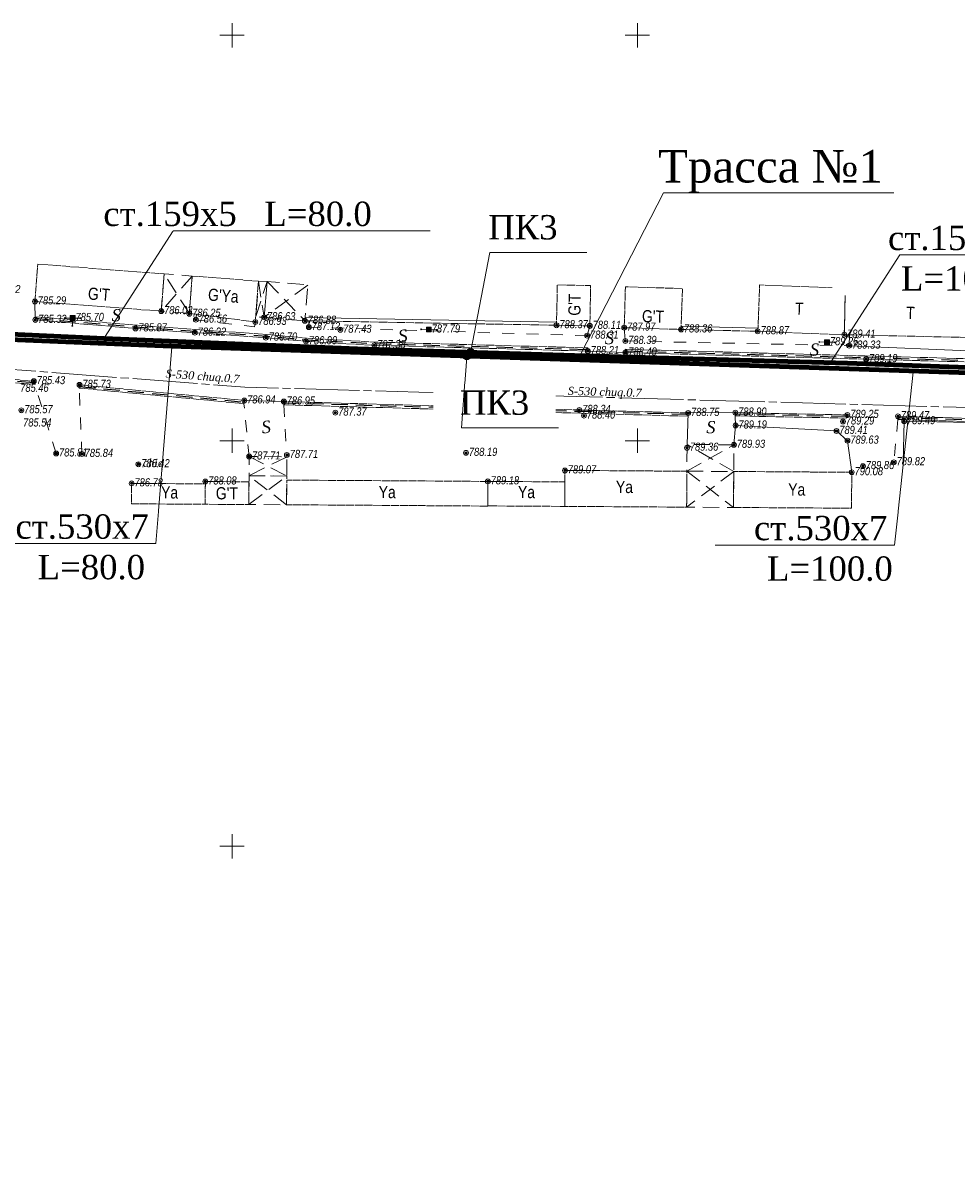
# Model space of a CAD drawing. Header units: millimetres. Extents: x 366033 to 446362, y 4247208 to 4265071.
# Tile 154 of 159: x 436012 to 436127, y 4258135 to 4258278. Entities that reach past the tile are written whole.
import ezdxf
from ezdxf import colors
from ezdxf.entities.mleader import LeaderData, LeaderLine
from ezdxf.enums import TextEntityAlignment as Align
from ezdxf.math import Vec2, Vec3

# ---------------------------------------------------------------- set-up
doc = ezdxf.new("R2010")
doc.units = ezdxf.units.MM
doc.header["$PDMODE"] = 32
doc.header["$PDSIZE"] = 0.6
for name, pattern in [('Build_Contour_Canopy_m1', [3, 2, -1]), ('Build_Contour_Notresid_m1', [1, 1, 0]), ('Build_Contour_Resid_m1', [1, 1, 0]), ('Commnctn_Waterpipes_Line_Unground_m1', [10, 8, -0.5, 1, -0.5]), ('Fence_Stone_Contour_Mr1m_m1', [1, 1, 0]), ('Footway_NotBorder_Line_m1', [3, 1.5, -1.5]), ('Hydrotech_Tray_Gutter_m1', [1, 1, 0]), ('Hydrotech_Tray_Water_m1', [3, 2, -1])]:
    doc.linetypes.add(name, pattern=pattern)
for name, color, linetype, lineweight, true_color in [('AUTO#_ROADS_EXIST_L', 7, 'Continuous', 15, 0x000000), ('AUTO#_ROADS_MTRAL_T', 7, 'Continuous', 15, 0x000000), ('COMMN_OBJCT_#####_B', 7, 'Continuous', 15, 0x000000), ('COMMN_OBJCT_CONCT_B', 7, 'Continuous', 15, 0x000000), ('COMMN_OBJCT_WATER_L', 7, 'Continuous', 15, 0x000000), ('COMMN_OBJCT_WATER_T', 7, 'Continuous', 15, 0x000000)]:
    doc.layers.add(name, color=color, linetype=linetype, lineweight=lineweight, true_color=true_color)
for name, color, linetype, true_color in [('BUILD_CANOP_CNTUR_P', 7, 'Continuous', 0x000000), ('BUILD_NORES_CNTUR_P', 7, 'Continuous', 0x000000), ('BUILD_NORES_TITLE_T', 7, 'Continuous', 0x000000), ('BUILD_RESID_CNTUR_P', 7, 'Continuous', 0x000000), ('BUILD_RESID_TITLE_T', 7, 'Continuous', 0x000000), ('FENCE_GRDRL_#####_L', 7, 'Continuous', 0x000000), ('GEODS_POINT_GRID#_B', 7, 'Continuous', 0x000000), ('HYDRO_TECHN_CNSTR_L', 7, 'Continuous', 0x000000), ('RELEF_POINT_PICKT_B', 7, 'Continuous', 0x000000), ('RELEF_POINT_PICKT_T', 7, 'Continuous', 0x000000), ('RELEF_SLOPE_#####_L', 7, 'Continuous', 0x000000)]:
    doc.layers.add(name, color=color, linetype=linetype, true_color=true_color)
doc.layers.add('КАБЕЛ', color=20, linetype='Continuous', lineweight=50)
doc.layers.add('стен', color=7, linetype='Continuous')
doc.styles.add('ISOPEUR', font='isocpeui.ttf')
doc.styles.get("Standard").update_dxf_attribs({"font": 'times.ttf'})
doc.styles.add('БМ-431 (Times New Roman К)', font='timesi.ttf', dxfattribs={"height": 1})
doc.styles.add('Д-431 (Arial Narrow К)', font='ARIALNI.TTF', dxfattribs={"height": 1})
doc.styles.add('Р-131 (Arial Narrow)', font='ARIALN.TTF', dxfattribs={"height": 1})
doc.linetypes.add('Auto_Material_Border_Line_m1', pattern='A,0,[3,Topography.shx,S=0.5,R=0,X=0,Y=0],-0.5', length=0.5)
doc.linetypes.add('Fence_Hedge_m1', pattern='A,2.5,[1,Topography.shx,S=0.85,R=45,X=0,Y=0],2.5', length=5)
doc.linetypes.add('Fence_Metal_WC_Mr1m_m1', pattern='A,4,-0.5,[33,Topography.shx,S=1,R=0,X=0,Y=0],-0.5', length=5)
doc.linetypes.add('Fence_Stone_Mr1m_08_m1', pattern='A,8,[1,Topography.shx,S=0.8,R=90,X=0,Y=0],0', length=8)
doc.linetypes.add('ПОДПОРНАЯ СТЕНКА', pattern='A,2,["V",Standard,S=1.2,R=0,X=0,Y=-1.2],0.2,["V",Standard,S=0.8,R=0,X=0,Y=-0.8],0.25,["V",Standard,S=0.3,R=0,X=0,Y=-0.3],0.25', length=2.7)

# ---------------------------------------------------------------- blocks, each defined once
blk = doc.blocks.new('CommnctnPoleRCsquare_m1')
at = {"layer": 'COMMN_OBJCT_#####_B', "lineweight": 13, "true_color": 0xfffffe}
blk.add_hatch(color=7, dxfattribs=at).paths.add_polyline_path([(-0.6, 0.6), (-0.6, -0.6), (0.6, -0.6), (0.6, 0.6)])
at = {"layer": 'COMMN_OBJCT_#####_B', "lineweight": 13, "true_color": 0x000000}
blk.add_hatch(color=18, dxfattribs=at).paths.add_polyline_path([(-0.1, 0, 1), (0.1, 0, 1)])
at = {"layer": 'COMMN_OBJCT_#####_B', "color": 18, "lineweight": 9, "true_color": 0x000000}
blk.add_lwpolyline([(0.6, 0.6), (-0.6, 0.6), (-0.6, -0.6), (0.6, -0.6)], close=True, dxfattribs=at)
blk.add_circle((0, 0), 0.1, dxfattribs=at)
blk = doc.blocks.new('ConnectLine_m1')
at = {"layer": 'COMMN_OBJCT_CONCT_B', "linetype": 'Continuous', "lineweight": 20, "true_color": 0x000000}
h = blk.add_hatch(color=18, dxfattribs=at)
edge = h.paths.add_edge_path()
edge.add_arc((1.9, 0), 0.1, 0, 360)
at = {"layer": 'COMMN_OBJCT_CONCT_B', "color": 18, "linetype": 'Continuous', "lineweight": 20, "true_color": 0x000000}
blk.add_lwpolyline([(0, 0), (2, 0)], dxfattribs=at)
blk.add_circle((1.9, 0), 0.1, dxfattribs=at)
blk = doc.blocks.new('CommnctnExit_m1')
at = {"layer": 'COMMN_OBJCT_#####_B', "linetype": 'Continuous', "lineweight": 13, "true_color": 0x000000}
h = blk.add_hatch(color=18, dxfattribs=at)
edge = h.paths.add_edge_path()
edge.add_arc((0, 0), 0.32, 0, 360)
at = {"layer": 'COMMN_OBJCT_#####_B', "color": 18, "linetype": 'Continuous', "lineweight": 13, "true_color": 0x000000}
blk.add_circle((0, 0), 0.32, dxfattribs=at)
at = {"layer": 'COMMN_OBJCT_#####_B', "color": 18, "linetype": 'Continuous', "lineweight": 13, "true_color": 0x000000, "style": 'БМ-431 (Times New Roman К)'}
blk.add_attdef('Nadpis', (1.11, -0.66), '', height=2, dxfattribs=at)
blk = doc.blocks.new('PointHight_m1')
at = {"layer": 'RELEF_POINT_PICKT_B', "linetype": 'Continuous', "lineweight": 15, "true_color": 0x000000}
h = blk.add_hatch(color=18, dxfattribs=at)
edge = h.paths.add_edge_path()
edge.add_arc((0, 0), 0.3, 0, 360)
at = {"layer": 'RELEF_POINT_PICKT_B', "color": 18, "linetype": 'Continuous', "lineweight": 15, "true_color": 0x000000}
blk.add_circle((0, 0), 0.3, dxfattribs=at)
blk.add_point((0, 0), dxfattribs=at)
blk = doc.blocks.new('CrossCoord_m1')
at = {"layer": 'GEODS_POINT_GRID#_B', "color": 3, "lineweight": 20, "true_color": 0x00ff00, "flags": 128}
for points in [[(0, 3), (0, -3)], [(-3, 0), (3, 0)]]:
    blk.add_lwpolyline(points, dxfattribs=at)

msp = doc.modelspace()

# ---------------------------------------------------------------- hatches: boundary and pattern name
at = {"layer": 'стен'}
h = msp.add_hatch(color=256, dxfattribs=at)
h.dxf.hatch_style = 1
edge = h.paths.add_edge_path()
edge.add_arc((436067.11, 4258237.38), 0.45, 0, 360)

# ---------------------------------------------------------------- linework, layer by layer
at = {"color": 6, "lineweight": 100, "flags": 128}
msp.add_lwpolyline([(436365.832, 4258216.677), (436330.709, 4258224.567), (436301.959, 4258228.956), (436229.689, 4258231.81), (436148.819, 4258234.752), (436113.584, 4258236.047), (436081.285, 4258236.954), (436053.164, 4258237.799), (436021.916, 4258239.069), (435987.253, 4258240.656)], dxfattribs=at)
at = {"color": 5, "lineweight": 100, "flags": 128}
msp.add_lwpolyline([(436365.732, 4258215.637), (436331.92, 4258223.038), (436301.453, 4258227.924), (436253.331, 4258230.113), (436199.635, 4258232.22), (436127.335, 4258234.876), (436030.203, 4258238.138), (435987.244, 4258239.876)], dxfattribs=at)
msp.add_circle((436067.11, 4258237.38, -350.602), 0.45)
at = {"layer": 'AUTO#_ROADS_EXIST_L', "color": 18, "linetype": 'Auto_Material_Border_Line_m1', "lineweight": 15, "true_color": 0x000000}
for points, elevation in [([(436013.393, 4258243.643), (436013.439, 4258241.366)], 785.288), ([(436081.584, 4258237.518), (436086.224, 4258237.343)], 788.213), ([(436039.215, 4258231.434), (436044.085, 4258231.301)], 786.937), ([(436099.769, 4258229.931), (436093.956, 4258229.891)], 789.251)]:
    msp.add_lwpolyline(points, dxfattribs=dict(at, elevation=elevation))
at = {"layer": 'AUTO#_ROADS_EXIST_L', "color": 18, "linetype": 'Footway_NotBorder_Line_m1', "lineweight": 15, "true_color": 0x000000}
msp.add_lwpolyline([(436033.319, 4258242.059), (436033.231, 4258241.388), (436040.489, 4258240.497), (436040.579, 4258241.114)], dxfattribs=at)
for points, elevation in [([(436081.824, 4258240.627), (436081.503, 4258239.417), (436047.176, 4258240.47), (436047.19, 4258241.248)], 788.114), ([(436086.06, 4258240.409), (436086.205, 4258238.768), (436113.814, 4258238.186)], 787.967), ([(436016.014, 4258224.896), (436013.262, 4258233.81)], 785.807), ([(436019.179, 4258224.836), (436018.861, 4258232.959)], 785.838), ([(436039.816, 4258224.521), (436039.178, 4258231.036)], 787.708), ([(436044.074, 4258230.899), (436044.467, 4258224.491)], 788.753), ([(436099.761, 4258229.531), (436099.803, 4258228.341)], 789.251), ([(436119.811, 4258229.085), (436119.312, 4258223.812)], 791.347)]:
    msp.add_lwpolyline(points, dxfattribs=dict(at, elevation=elevation))
at = {"layer": 'BUILD_CANOP_CNTUR_P', "color": 18, "linetype": 'Build_Contour_Canopy_m1', "lineweight": 13, "true_color": 0x000000, "flags": 128}
for points in [[(436029.328, 4258247.04), (436028.973, 4258242.441), (436032.44, 4258242.173), (436032.795, 4258246.772)], [(436042.036, 4258246.1), (436041.657, 4258241.689), (436040.63, 4258241.777), (436040.967, 4258246.141)], [(436046.688, 4258241.257), (436041.657, 4258241.689), (436042.036, 4258246.1), (436047.067, 4258245.667)]]:
    msp.add_lwpolyline(points, close=True, dxfattribs=at)
for points in [[(436032.795, 4258246.772), (436028.973, 4258242.441)], [(436032.44, 4258242.173), (436029.328, 4258247.04)], [(436040.63, 4258241.777), (436042.036, 4258246.1)], [(436040.967, 4258246.141), (436041.657, 4258241.689)], [(436047.067, 4258245.667), (436041.657, 4258241.689)], [(436042.036, 4258246.1), (436046.688, 4258241.257)]]:
    msp.add_lwpolyline(points, dxfattribs=at)
for points, elevation in [([(436093.794, 4258222.709), (436099.577, 4258222.672), (436099.598, 4258225.964), (436093.815, 4258226.001)], 789.364), ([(436044.452, 4258222.113), (436039.801, 4258222.142), (436039.816, 4258224.521), (436044.467, 4258224.491)], 789.18), ([(436039.801, 4258222.142), (436044.452, 4258222.113), (436044.429, 4258218.57), (436039.779, 4258218.6)], 789.18), ([(436093.794, 4258222.709), (436099.577, 4258222.672), (436099.549, 4258218.237), (436093.766, 4258218.274)], 789.364)]:
    msp.add_lwpolyline(points, close=True, dxfattribs=dict(at, elevation=elevation))
for points, elevation in [([(436093.794, 4258222.709), (436099.598, 4258225.964)], 789.364), ([(436099.577, 4258222.672), (436093.815, 4258226.001)], 789.364), ([(436039.816, 4258224.521), (436044.452, 4258222.113), (436039.779, 4258218.6)], 787.708), ([(436044.429, 4258218.57), (436039.801, 4258222.142), (436044.467, 4258224.491)], 789.18), ([(436099.577, 4258222.672), (436093.766, 4258218.274)], 789.364), ([(436093.794, 4258222.709), (436099.549, 4258218.237)], 789.364)]:
    msp.add_lwpolyline(points, dxfattribs=dict(at, elevation=elevation))
at = {"layer": 'BUILD_NORES_CNTUR_P', "color": 18, "linetype": 'Build_Contour_Notresid_m1', "lineweight": 13, "true_color": 0x000000, "flags": 128}
msp.add_lwpolyline([(436032.795, 4258246.772), (436032.44, 4258242.173), (436040.579, 4258241.114), (436040.967, 4258246.141)], close=True, dxfattribs=at)
for points, elevation in [([(436078.755, 4258222.805), (436093.794, 4258222.709), (436093.766, 4258218.274), (436078.727, 4258218.37)], 789.07), ([(436099.549, 4258218.237), (436114.099, 4258218.144), (436114.127, 4258222.579), (436099.577, 4258222.672)], 789.364), ([(436025.32, 4258221.205), (436034.412, 4258221.147), (436034.396, 4258218.634), (436025.304, 4258218.692)], 786.783), ([(436034.414, 4258221.44), (436039.797, 4258221.405), (436039.779, 4258218.6), (436034.396, 4258218.634)], 788.079), ([(436069.257, 4258221.454), (436044.448, 4258221.613), (436044.429, 4258218.57), (436069.238, 4258218.412)], 789.18), ([(436069.257, 4258221.454), (436078.746, 4258221.394), (436078.727, 4258218.37), (436069.238, 4258218.43)], 789.18)]:
    msp.add_lwpolyline(points, close=True, dxfattribs=dict(at, elevation=elevation))
at = {"layer": 'BUILD_RESID_CNTUR_P', "color": 18, "linetype": 'Build_Contour_Resid_m1', "lineweight": 13, "true_color": 0x000000, "flags": 128}
for points in [[(436013.393, 4258243.643), (436028.973, 4258242.441), (436029.328, 4258247.04), (436013.748, 4258248.242)], [(436077.723, 4258240.706), (436081.824, 4258240.627), (436081.92, 4258245.601), (436077.819, 4258245.68)], [(436086.06, 4258240.409), (436093.077, 4258240.188), (436093.237, 4258245.232), (436086.219, 4258245.453)], [(436102.535, 4258239.96), (436113.207, 4258239.542), (436113.335, 4258245.257), (436102.758, 4258245.671)], [(436113.207, 4258239.542), (436129.487, 4258239.178), (436129.614, 4258244.893), (436113.335, 4258245.257)]]:
    msp.add_lwpolyline(points, close=True, dxfattribs=at)
at = {"layer": 'COMMN_OBJCT_WATER_L', "color": 5, "linetype": 'Commnctn_Waterpipes_Line_Unground_m1', "lineweight": 15, "true_color": 0x0000ff, "flags": 128}
msp.add_lwpolyline([(436382.066, 4258217.847), (436356.478, 4258214.385), (436342.473, 4258218.147), (436307.791, 4258223.641), (436250.027, 4258227.115), (436039.291, 4258233.075), (435990.374, 4258236.798), (435890.843, 4258218.833), (435835.68, 4258208.463), (435814.252, 4258200.145), (435781.631, 4258183.126), (435729.483, 4258154.62), (435697.673, 4258136.853), (435637.837, 4258106.335), (435598.349, 4258084.543), (435569.818, 4258070.602), (435538.434, 4258064.088), (435403.028, 4258032.657), (435367.36, 4258034.557), (435301.098, 4258045.093)], dxfattribs=at)
at = {"layer": 'FENCE_GRDRL_#####_L', "color": 18, "linetype": 'Fence_Stone_Contour_Mr1m_m1', "lineweight": 13, "true_color": 0x000000, "flags": 128}
for points in [[(436077.723, 4258240.706), (436046.688, 4258241.257)], [(436102.535, 4258239.96), (436093.077, 4258240.188)]]:
    msp.add_lwpolyline(points, dxfattribs=at)
at = {"layer": 'FENCE_GRDRL_#####_L', "color": 18, "linetype": 'Fence_Stone_Mr1m_08_m1', "lineweight": 13, "true_color": 0x000000, "flags": 128}
for points in [[(436077.727, 4258241.106), (436046.722, 4258241.656)], [(436102.55, 4258240.36), (436093.09, 4258240.587)]]:
    msp.add_lwpolyline(points, dxfattribs=at)
at = {"layer": 'FENCE_GRDRL_#####_L', "color": 18, "linetype": 'Fence_Metal_WC_Mr1m_m1', "lineweight": 13, "true_color": 0x000000, "flags": 128}
msp.add_lwpolyline([(436113.844, 4258239.528), (436113.814, 4258238.186), (436129.45, 4258237.531), (436129.487, 4258239.178)], dxfattribs=at)
at = {"layer": 'FENCE_GRDRL_#####_L', "color": 18, "linetype": 'Fence_Hedge_m1', "lineweight": 13, "true_color": 0x000000, "elevation": 789.364, "flags": 128}
msp.add_lwpolyline([(436114.127, 4258222.579), (436113.599, 4258226.47), (436112.243, 4258227.67), (436099.803, 4258228.341), (436099.598, 4258225.964)], dxfattribs=at)
at = {"layer": 'FENCE_GRDRL_#####_L', "color": 18, "linetype": 'Fence_Metal_WC_Mr1m_m1', "lineweight": 13, "true_color": 0x000000, "elevation": 789.789, "flags": 128}
msp.add_lwpolyline([(436132.729, 4258228.643), (436120.585, 4258228.874), (436120.488, 4258223.765)], dxfattribs=at)
at = {"layer": 'HYDRO_TECHN_CNSTR_L', "color": 18, "linetype": 'Hydrotech_Tray_Gutter_m1', "lineweight": 15, "true_color": 0x000000, "flags": 128}
for points, elevation in [([(436013.439, 4258241.366), (436025.801, 4258240.315), (436033.113, 4258239.785), (436041.879, 4258239.179), (436046.815, 4258238.724), (436055.251, 4258238.239), (436081.584, 4258237.518), (436081.595, 4258237.918), (436055.268, 4258238.639), (436046.844, 4258239.123), (436041.911, 4258239.578), (436033.141, 4258240.184), (436025.833, 4258240.714), (436013.473, 4258241.765)], 788.213), ([(436086.235, 4258237.743), (436115.922, 4258236.919), (436135.084, 4258236.401), (436149.921, 4258235.924), (436154.546, 4258235.837), (436173.336, 4258235.33), (436178.111, 4258235.141), (436200.552, 4258234.335), (436231.709, 4258233.091), (436231.693, 4258232.691), (436200.537, 4258233.935), (436178.096, 4258234.741), (436173.323, 4258234.93), (436154.537, 4258235.438), (436149.911, 4258235.524), (436135.072, 4258236.002), (436115.911, 4258236.519), (436086.224, 4258237.343)], 788.399), ([(436018.898, 4258233.357), (436039.215, 4258231.434), (436039.178, 4258231.036), (436018.861, 4258232.959)], 786.937), ([(436099.769, 4258229.931), (436113.591, 4258229.65), (436113.583, 4258229.25), (436099.761, 4258229.531)], 789.251)]:
    msp.add_lwpolyline(points, close=True, dxfattribs=dict(at, elevation=elevation))
at = {"layer": 'HYDRO_TECHN_CNSTR_L', "color": 3, "linetype": 'Hydrotech_Tray_Water_m1', "lineweight": 25, "true_color": 0x00ff00, "flags": 128}
for points, elevation in [([(436013.456, 4258241.565), (436025.817, 4258240.514), (436033.127, 4258239.984), (436041.895, 4258239.378), (436046.83, 4258238.923), (436055.26, 4258238.439), (436081.589, 4258237.718)], 785.319), ([(436086.23, 4258237.543), (436115.916, 4258236.719), (436135.078, 4258236.202), (436149.916, 4258235.724), (436154.542, 4258235.637), (436173.329, 4258235.13), (436178.104, 4258234.941), (436200.545, 4258234.135), (436231.701, 4258232.891)], 788.399), ([(436013.245, 4258233.611), (435997.15, 4258234.956), (435990.924, 4258234.953), (435980.928, 4258233.66), (435961.909, 4258230.259)], 785.431), ([(436018.88, 4258233.158), (436039.196, 4258231.235)], 785.838), ([(436093.949, 4258229.691), (436080.527, 4258230.059), (436044.08, 4258231.101)], 788.753), ([(436113.587, 4258229.45), (436099.765, 4258229.731)], 789.251), ([(436172.679, 4258227.695), (436154.353, 4258228.312), (436131.352, 4258228.937), (436119.817, 4258229.287)], 791.347)]:
    msp.add_lwpolyline(points, dxfattribs=dict(at, elevation=elevation))
at = {"layer": 'HYDRO_TECHN_CNSTR_L', "color": 18, "linetype": 'Hydrotech_Tray_Gutter_m1', "lineweight": 15, "true_color": 0x000000, "flags": 128}
for points, elevation in [([(435961.946, 4258230.062), (435980.959, 4258233.462), (435990.937, 4258234.753), (435997.142, 4258234.756), (436013.228, 4258233.412), (436013.262, 4258233.81), (435997.158, 4258235.156), (435990.911, 4258235.153), (435980.898, 4258233.858), (435961.873, 4258230.455)], 785.431), ([(436093.956, 4258229.891), (436080.533, 4258230.259), (436044.085, 4258231.301), (436044.074, 4258230.901), (436080.522, 4258229.86), (436093.942, 4258229.491)], 788.753), ([(436172.68, 4258227.895), (436154.36, 4258228.512), (436131.358, 4258229.136), (436119.824, 4258229.487), (436119.811, 4258229.087), (436131.347, 4258228.737), (436154.347, 4258228.112), (436172.678, 4258227.495)], 791.347)]:
    msp.add_lwpolyline(points, dxfattribs=dict(at, elevation=elevation))
at = {"layer": 'RELEF_SLOPE_#####_L', "color": 18, "linetype": 'ПОДПОРНАЯ СТЕНКА', "lineweight": 15, "true_color": 0x000000, "elevation": 788.753, "flags": 128}
msp.add_lwpolyline([(436093.815, 4258226.001), (436093.956, 4258229.891)], dxfattribs=at)

# ---------------------------------------------------------------- block references
at = {"layer": 'COMMN_OBJCT_#####_B', "color": 18, "true_color": 0x000000, "xscale": 0.5, "yscale": 0.5, "zscale": 0.5}
for p in [(436018.048, 4258241.597), (436061.972, 4258240.175), (436111.084, 4258238.61)]:
    msp.add_blockref('CommnctnPoleRCsquare_m1', p, dxfattribs=at)
msp.add_blockref('CommnctnExit_m1', (436026.158, 4258223.567), dxfattribs=at).add_auto_attribs({'Nadpis': 'chiq.'})
at = {"layer": 'COMMN_OBJCT_CONCT_B', "color": 18, "linetype": 'Continuous', "true_color": 0x000000, "xscale": 0.5, "yscale": 0.5, "zscale": 0.5}
for p, rotation in [((436018.048, 4258241.597), 180.2711701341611), ((436018.048, 4258241.597), 267.8533231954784), ((436018.048, 4258241.597), 358.1451361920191), ((436061.972, 4258240.175), 178.1451361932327), ((436061.972, 4258240.175), 358.175111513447), ((436111.084, 4258238.61), 178.1751115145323), ((436111.084, 4258238.61), 359.4918970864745)]:
    msp.add_blockref('ConnectLine_m1', p, dxfattribs=dict(at, rotation=rotation))
at = {"layer": 'GEODS_POINT_GRID#_B', "color": 3, "true_color": 0x00ff00, "xscale": 0.5, "yscale": 0.5, "zscale": 0.5}
for p in [(436037.701, 4258276.457), (436087.701, 4258276.457), (436037.701, 4258226.457), (436087.701, 4258226.457), (436037.701, 4258176.457)]:
    msp.add_blockref('CrossCoord_m1', p, dxfattribs=at)
at = {"layer": 'RELEF_POINT_PICKT_B', "color": 18, "true_color": 0x000000, "xscale": 0.5, "yscale": 0.5, "zscale": 0.5}
for p in [(436013.393, 4258243.643, 785.288), (436028.973, 4258242.441, 786.027), (436032.436, 4258242.12, 786.254), (436013.439, 4258241.366, 785.319), (436018.048, 4258241.597, 785.703), (436025.801, 4258240.315, 785.875), (436033.231, 4258241.388, 786.558), (436040.579, 4258241.114, 786.927), (436041.657, 4258241.689, 786.632), (436046.688, 4258241.257, 786.878), (436047.176, 4258240.47, 787.123), (436077.723, 4258240.706, 788.372), (436081.824, 4258240.627, 788.114), (436086.06, 4258240.409, 787.967), (436033.113, 4258239.785, 786.217), (436041.879, 4258239.179, 786.7), (436051.052, 4258240.151, 787.426), (436061.972, 4258240.175, 787.794), (436081.503, 4258239.417, 788.314), (436093.077, 4258240.188, 788.363), (436102.535, 4258239.96, 788.872), (436113.207, 4258239.542, 789.411), (436046.815, 4258238.724, 786.991), (436055.251, 4258238.239, 787.381), (436081.584, 4258237.518, 788.213), (436086.205, 4258238.768, 788.392), (436111.084, 4258238.61, 789.259), (436113.814, 4258238.186, 789.329), (436086.224, 4258237.343, 788.399), (436115.911, 4258236.519, 789.187), (436013.262, 4258233.81, 785.431), (436018.898, 4258233.357, 785.733), (436039.215, 4258231.434, 786.937), (436044.085, 4258231.301, 786.948), (436011.722, 4258230.226, 785.574), (436050.446, 4258229.933, 787.372), (436080.533, 4258230.259, 788.34), (436081.107, 4258229.563, 788.399), (436093.956, 4258229.891, 788.753), (436099.769, 4258229.931, 788.904), (436113.591, 4258229.65, 789.251), (436119.824, 4258229.487, 789.47), (436120.585, 4258228.874, 789.488), (436099.803, 4258228.341, 789.189), (436112.243, 4258227.67, 789.409), (436113.052, 4258228.833, 789.289), (436113.599, 4258226.47, 789.632), (436016.014, 4258224.896, 785.807), (436019.179, 4258224.836, 785.838), (436044.468, 4258224.709, 787.705), (436066.56, 4258224.968, 788.193), (436093.812, 4258225.6, 789.364), (436099.598, 4258225.964, 789.933), (436026.158, 4258223.567, 786.424), (436039.816, 4258224.521, 787.708), (436115.506, 4258223.338, 789.859), (436119.312, 4258223.812, 789.817), (436078.755, 4258222.805, 789.07), (436114.127, 4258222.579, 790.076), (436025.32, 4258221.205, 786.783), (436034.414, 4258221.44, 788.079), (436069.257, 4258221.454, 789.18)]:
    msp.add_blockref('PointHight_m1', p, dxfattribs=at)

# ---------------------------------------------------------------- texts
at = {"layer": 'AUTO#_ROADS_MTRAL_T', "color": 18, "true_color": 0x000000, "style": 'БМ-431 (Times New Roman К)'}
for p in [(436023.423, 4258241.197), (436084.242, 4258238.378), (436109.525, 4258236.956), (436096.752, 4258227.389)]:
    msp.add_text('S', height=1.5, dxfattribs=at).set_placement(p, align=Align.CENTER)
for p in [(436058.856, 4258238.661), (436041.998, 4258227.426)]:
    msp.add_text('S', height=1.5, rotation=7.39453, dxfattribs=at).set_placement(p, align=Align.CENTER)
at = {"layer": 'BUILD_NORES_TITLE_T', "color": 18, "true_color": 0x000000, "style": 'Р-131 (Arial Narrow)'}
for s, rotation, p in [("G'Ya", 355.58709, (436036.632, 4258244.362)), ('Ya', 359.76943, (436030.005, 4258220.083)), ('Ya', 359.76943, (436056.839, 4258220.126)), ('Ya', 359.76943, (436074.019, 4258220.127)), ('Ya', 359.76943, (436086.097, 4258220.76)), ('Ya', 359.76943, (436107.341, 4258220.441))]:
    msp.add_text(s, height=1.5, rotation=rotation, dxfattribs=at).set_placement(p, align=Align.MIDDLE)
at = {"layer": 'BUILD_RESID_TITLE_T', "color": 18, "true_color": 0x000000, "style": 'Р-131 (Arial Narrow)'}
for s, rotation, p in [("G'T", 355.58709, (436021.298, 4258244.537)), ("G'T", 88.89616, (436079.938, 4258243.245)), ('T', 357.75761, (436107.663, 4258242.744)), ("G'T", 358.19168, (436089.616, 4258241.798)), ('T', 358.71777, (436121.368, 4258242.237)), ("G'T", 359.88407, (436037.064, 4258219.988))]:
    msp.add_text(s, height=1.5, rotation=rotation, dxfattribs=at).set_placement(p, align=Align.MIDDLE)
at = {"layer": 'COMMN_OBJCT_WATER_T', "color": 18, "linetype": 'Continuous', "true_color": 0x000000, "style": 'БМ-431 (Times New Roman К)'}
for rotation, p in [(355.64773, (436034.059, 4258234.293)), (358.37994, (436083.658, 4258232.368))]:
    msp.add_text('S-530 chuq.0.7', height=1, rotation=rotation, dxfattribs=at).set_placement(p, align=Align.MIDDLE)
at = {"layer": 'RELEF_POINT_PICKT_T', "color": 18, "true_color": 0x000000, "style": 'Д-431 (Arial Narrow К)'}
for s, p in [('784.82', (436008.103, 4258245.169, 784.816)), ('785.29', (436013.743, 4258243.778, 785.288)), ('785.32', (436013.789, 4258241.501, 785.319)), ('785.70', (436018.398, 4258241.732, 785.703)), ('786.03', (436029.323, 4258242.576, 786.027)), ('786.25', (436032.786, 4258242.255, 786.254)), ('786.56', (436033.581, 4258241.523, 786.558)), ('786.63', (436042.007, 4258241.824, 786.632)), ('785.87', (436026.151, 4258240.45, 785.875)), ('786.93', (436040.929, 4258241.249, 786.927)), ('786.88', (436047.038, 4258241.392, 786.878)), ('787.12', (436047.526, 4258240.605, 787.123)), ('787.43', (436051.402, 4258240.286, 787.426)), ('787.79', (436062.322, 4258240.31, 787.794)), ('788.37', (436078.073, 4258240.841, 788.372)), ('788.11', (436082.174, 4258240.762, 788.114)), ('787.97', (436086.41, 4258240.544, 787.967)), ('788.36', (436093.427, 4258240.323, 788.363)), ('788.87', (436102.885, 4258240.095, 788.872)), ('786.22', (436033.463, 4258239.92, 786.217)), ('786.70', (436042.229, 4258239.314, 786.7)), ('786.99', (436047.165, 4258238.859, 786.991)), ('788.31', (436081.853, 4258239.552, 788.314)), ('788.39', (436086.555, 4258238.903, 788.392)), ('789.26', (436111.434, 4258238.745, 789.259)), ('789.41', (436113.557, 4258239.677, 789.411)), ('787.38', (436055.601, 4258238.374, 787.381)), ('788.21', (436081.934, 4258237.653, 788.213)), ('788.40', (436086.574, 4258237.478, 788.399)), ('789.33', (436114.164, 4258238.321, 789.329)), ('789.19', (436116.261, 4258236.654, 789.187)), ('785.46', (436011.58, 4258233.002, 785.463)), ('785.43', (436013.612, 4258233.945, 785.431)), ('785.73', (436019.248, 4258233.492, 785.733)), ('786.94', (436039.565, 4258231.569, 786.937)), ('785.57', (436012.072, 4258230.361, 785.574)), ('786.95', (436044.435, 4258231.436, 786.948)), ('788.34', (436080.883, 4258230.394, 788.34)), ('785.54', (436011.934, 4258228.722, 785.537)), ('787.37', (436050.796, 4258230.068, 787.372)), ('788.40', (436081.457, 4258229.698, 788.399)), ('788.75', (436094.306, 4258230.026, 788.753)), ('788.90', (436100.119, 4258230.066, 788.904)), ('789.29', (436113.402, 4258228.968, 789.289)), ('789.25', (436113.941, 4258229.785, 789.251)), ('789.47', (436120.174, 4258229.622, 789.47)), ('789.49', (436120.935, 4258229.009, 789.488)), ('789.19', (436100.153, 4258228.476, 789.189)), ('789.41', (436112.593, 4258227.805, 789.409)), ('789.93', (436099.948, 4258226.099, 789.933)), ('789.63', (436113.949, 4258226.605, 789.632)), ('785.81', (436016.364, 4258225.031, 785.807)), ('785.84', (436019.529, 4258224.971, 785.838)), ('787.71', (436040.166, 4258224.656, 787.708)), ('787.71', (436044.818, 4258224.844, 787.705)), ('788.19', (436066.91, 4258225.103, 788.193)), ('789.36', (436094.162, 4258225.735, 789.364)), ('786.42', (436026.508, 4258223.702, 786.424)), ('789.07', (436079.105, 4258222.94, 789.07)), ('789.86', (436115.856, 4258223.473, 789.859)), ('789.82', (436119.662, 4258223.947, 789.817)), ('788.08', (436034.764, 4258221.575, 788.079)), ('789.18', (436069.607, 4258221.589, 789.18)), ('790.08', (436114.477, 4258222.714, 790.076)), ('786.78', (436025.67, 4258221.34, 786.783))]:
    msp.add_text(s, height=1, dxfattribs=at).set_placement(p, align=Align.MIDDLE_LEFT)

# ---------------------------------------------------------------- next in the draw order: leaders
at = {"layer": 'КАБЕЛ', "color": 6, "lineweight": 25}
ml = msp.add_multileader_mtext('Standard', dxfattribs=at)
ml.set_content('{\\fTimes New Roman|b0|i0|c204|p18;\\C1;ст.159х5   L=80.0}', color=159, style='ISOPEUR')
ml.set_leader_properties(lineweight=20)
ml.build(insert=Vec2(0, 0))
ml.multileader.update_dxf_attribs({"text_left_attachment_type": 6, "text_right_attachment_type": 6, "dogleg_length": 74.065, "arrow_head_size": 0.143})
ctx = ml.context
ctx.base_point, ctx.char_height, ctx.arrow_head_size, ctx.landing_gap_size, ctx.plane_origin = Vec3(436030.492, 4258252.346), 3, 0.143, 0.0713, Vec3(436091.945, 4258200.149)
ctx.left_attachment, ctx.right_attachment, ctx.text_align_type = 6, 6, 1
notes = []
notes.append((ctx, [(0, (1, 1, 0), (436030.462, 4258252.346), (1, 0), 0.0298, [(0, [(436021.916, 4258239.069)], 0, [])])]))
ctx.mtext.insert, ctx.mtext.width, ctx.mtext.alignment, ctx.mtext.flow_direction = Vec3(436038.383, 4258255.946), 31.26619, 2, 5
ctx.mtext.has_bg_fill, ctx.mtext.bg_color, ctx.mtext.bg_scale_factor, ctx.mtext.bg_transparency, ctx.mtext.use_window_bg_color = 1, -1073741824, 1.2, 0, 1
ml = msp.add_multileader_mtext('Standard', dxfattribs=at)
ml.set_content('{\\fTimes New Roman|b0|i0|c204|p18;\\H0.75x;\\C1;ПК3\\H1.33334x; }', color=159, style='ISOPEUR')
ml.set_leader_properties(lineweight=20)
ml.build(insert=Vec2(0, 0))
ml.multileader.update_dxf_attribs({"text_left_attachment_type": 6, "text_right_attachment_type": 6, "dogleg_length": 74.065, "arrow_head_size": 0.143})
ctx = ml.context
ctx.base_point, ctx.char_height, ctx.arrow_head_size, ctx.landing_gap_size, ctx.plane_origin = Vec3(436069.537, 4258249.694, -175.301), 4.00002, 0.143, 0.0713, Vec3(436109.031, 4258180.303, -175.301)
ctx.left_attachment, ctx.right_attachment, ctx.text_align_type = 6, 6, 1
notes.append((ctx, [(0, (1, 1, 0), (436069.507, 4258249.694, -175.301), (1, 0), 0.0298, [(0, [(436067.11, 4258237.38, -175.301)], 0, [])])]))
ctx.mtext.insert, ctx.mtext.width, ctx.mtext.defined_height, ctx.mtext.alignment, ctx.mtext.flow_direction = Vec3(436073.568, 4258254.294, -175.301), 13.47021, 4.027, 2, 5
ctx.mtext.has_bg_fill, ctx.mtext.bg_color, ctx.mtext.bg_scale_factor, ctx.mtext.bg_transparency, ctx.mtext.use_window_bg_color = 1, -1073741824, 1.2, 0, 1
ml = msp.add_multileader_mtext('Standard', dxfattribs=at)
ml.set_content('{\\fTimes New Roman|b0|i0|c204|p18;\\C1;ст.159х5   L=100.0}', color=159, style='ISOPEUR')
ml.set_leader_properties(lineweight=20)
ml.build(insert=Vec2(0, 0))
ml.multileader.update_dxf_attribs({"text_left_attachment_type": 6, "text_right_attachment_type": 6, "dogleg_length": 74.065, "arrow_head_size": 0.143})
ctx = ml.context
ctx.base_point, ctx.char_height, ctx.arrow_head_size, ctx.landing_gap_size, ctx.plane_origin = Vec3(436120.067, 4258249.382), 3, 0.143, 0.0713, Vec3(436181.52, 4258197.185)
ctx.left_attachment, ctx.right_attachment, ctx.text_align_type = 6, 6, 1
notes.append((ctx, [(0, (1, 1, 0), (436120.037, 4258249.382), (1, 0), 0.0298, [(0, [(436111.491, 4258236.105)], 0, [])])]))
ctx.mtext.insert, ctx.mtext.width, ctx.mtext.alignment, ctx.mtext.flow_direction = Vec3(436127.958, 4258252.982), 31.26619, 2, 5
ctx.mtext.has_bg_fill, ctx.mtext.bg_color, ctx.mtext.bg_scale_factor, ctx.mtext.bg_transparency, ctx.mtext.use_window_bg_color = 1, -1073741824, 1.2, 0, 1
at = {"layer": 'КАБЕЛ', "color": 18, "lineweight": 25, "true_color": 0x000000}
ml = msp.add_multileader_mtext('Standard', dxfattribs=at)
ml.set_content('{\\fTimes New Roman|b0|i0|c204|p18;\\C0;ст.530х7   L=80.0}', color=159, style='ISOPEUR')
ml.set_leader_properties(lineweight=20)
ml.build(insert=Vec2(0, 0))
ml.multileader.update_dxf_attribs({"text_left_attachment_type": 6, "text_right_attachment_type": 6, "dogleg_length": 74.065, "arrow_head_size": 0.143})
ctx = ml.context
ctx.base_point, ctx.char_height, ctx.arrow_head_size, ctx.landing_gap_size, ctx.plane_origin = Vec3(436012.409, 4258213.787), 3, 0.143, 0.0713, Vec3(436078.695, 4258161.59)
ctx.left_attachment, ctx.right_attachment, ctx.text_align_type = 6, 6, 1
notes.append((ctx, [(1, (1, 1, 0), (436028.317, 4258213.787), (-1, 0), 0.0298, [(0, [(436030.274, 4258238.136)], 0, [])])]))
ctx.mtext.insert, ctx.mtext.width, ctx.mtext.alignment, ctx.mtext.flow_direction = Vec3(436020.348, 4258217.387), 21.79059, 2, 5
ctx.mtext.has_bg_fill, ctx.mtext.bg_color, ctx.mtext.bg_scale_factor, ctx.mtext.bg_transparency, ctx.mtext.use_window_bg_color = 1, -1073741824, 1.2, 0, 1
ml = msp.add_multileader_mtext('Standard', dxfattribs=at)
ml.set_content('{\\fTimes New Roman|b0|i0|c204|p18;\\C0;ст.530х7   L=100.0}', color=159, style='ISOPEUR')
ml.set_leader_properties(lineweight=20)
ml.build(insert=Vec2(0, 0))
ml.multileader.update_dxf_attribs({"text_left_attachment_type": 6, "text_right_attachment_type": 6, "dogleg_length": 74.065, "arrow_head_size": 0.143})
ctx = ml.context
ctx.base_point, ctx.char_height, ctx.arrow_head_size, ctx.landing_gap_size, ctx.plane_origin = Vec3(436103.49, 4258213.603), 3, 0.143, 0.0713, Vec3(436169.776, 4258161.406)
ctx.left_attachment, ctx.right_attachment, ctx.text_align_type = 6, 6, 1
notes.append((ctx, [(1, (1, 1, 0), (436119.397, 4258213.603), (-1, 0), 0.0298, [(0, [(436121.707, 4258235.065)], 0, [])])]))
ctx.mtext.insert, ctx.mtext.width, ctx.mtext.alignment, ctx.mtext.flow_direction = Vec3(436111.429, 4258217.203), 21.79059, 2, 5
ctx.mtext.has_bg_fill, ctx.mtext.bg_color, ctx.mtext.bg_scale_factor, ctx.mtext.bg_transparency, ctx.mtext.use_window_bg_color = 1, -1073741824, 1.2, 0, 1
for ctx, leaders in notes:
    for number, flags, end, landing, length, lines in leaders:
        leader = LeaderData()
        leader.index, (leader.has_last_leader_line, leader.has_dogleg_vector, leader.attachment_direction) = number, flags
        leader.last_leader_point, leader.dogleg_vector, leader.dogleg_length = Vec3(end), Vec3(landing), length
        for number, points, colour, breaks in lines:
            line = LeaderLine()
            line.index, line.vertices, line.color, line.breaks = number, Vec3.list(points), colors.encode_raw_color(colour), breaks
            leader.lines.append(line)
        ctx.leaders.append(leader)

# ---------------------------------------------------------------- next in the draw order: hatches: boundary and pattern name
at = {"layer": 'стен'}
h = msp.add_hatch(color=256, dxfattribs=at)
h.dxf.hatch_style = 1
edge = h.paths.add_edge_path()
edge.add_arc((436066.658, 4258236.914), 0.45, 0, 360)

# ---------------------------------------------------------------- next in the draw order: linework, layer by layer
msp.add_circle((436066.658, 4258236.914, -175.301), 0.45)

# ---------------------------------------------------------------- next in the draw order: leaders
at = {"layer": 'КАБЕЛ', "color": 6, "lineweight": 25}
ml = msp.add_multileader_mtext('Standard', dxfattribs=at)
ml.set_content('{\\fTimes New Roman|b0|i0|c204|p18;\\C6;Трасса №1}', color=159, style='ISOPEUR')
ml.set_leader_properties(lineweight=20)
ml.build(insert=Vec2(0, 0))
ml.multileader.update_dxf_attribs({"text_left_attachment_type": 6, "text_right_attachment_type": 6, "dogleg_length": 74.065, "arrow_head_size": 0.143})
ctx = ml.context
ctx.base_point, ctx.char_height, ctx.arrow_head_size, ctx.landing_gap_size, ctx.plane_origin = Vec3(436090.929, 4258257.044, 785.319), 4.00002, 0.143, 0.0713, Vec3(436145.341, 4258183.981, 785.319)
ctx.left_attachment, ctx.right_attachment, ctx.text_align_type = 6, 6, 1
notes = []
notes.append((ctx, [(0, (1, 1, 0), (436090.899, 4258257.044, 785.319), (1, 0), 0.0298, [(0, [(436080.602, 4258236.974, 785.319)], 0, [])])]))
ctx.mtext.insert, ctx.mtext.width, ctx.mtext.alignment, ctx.mtext.flow_direction = Vec3(436104.106, 4258262.308, 785.319), 30.14425, 2, 5
ctx.mtext.has_bg_fill, ctx.mtext.bg_color, ctx.mtext.bg_scale_factor, ctx.mtext.bg_transparency, ctx.mtext.use_window_bg_color = 1, -1073741824, 1.2, 0, 1
for ctx, leaders in notes:
    for number, flags, end, landing, length, lines in leaders:
        leader = LeaderData()
        leader.index, (leader.has_last_leader_line, leader.has_dogleg_vector, leader.attachment_direction) = number, flags
        leader.last_leader_point, leader.dogleg_vector, leader.dogleg_length = Vec3(end), Vec3(landing), length
        for number, points, colour, breaks in lines:
            line = LeaderLine()
            line.index, line.vertices, line.color, line.breaks = number, Vec3.list(points), colors.encode_raw_color(colour), breaks
            leader.lines.append(line)
        ctx.leaders.append(leader)

# ---------------------------------------------------------------- next in the draw order: leaders
ml = msp.add_multileader_mtext('Standard', dxfattribs=at)
ml.set_content('{\\fTimes New Roman|b0|i0|c204|p18;\\H0.75x;\\C1;ПК3\\H1.33334x; }', color=159, style='ISOPEUR')
ml.set_leader_properties(lineweight=20)
ml.build(insert=Vec2(0, 0))
ml.multileader.update_dxf_attribs({"text_left_attachment_type": 6, "text_right_attachment_type": 6, "dogleg_length": 74.065, "arrow_head_size": 0.143})
ctx = ml.context
ctx.base_point, ctx.char_height, ctx.arrow_head_size, ctx.landing_gap_size, ctx.plane_origin = Vec3(436066.039, 4258228.067), 4.00002, 0.143, 0.0713, Vec3(436105.534, 4258158.675)
ctx.left_attachment, ctx.right_attachment, ctx.text_align_type = 6, 6, 1
notes = []
notes.append((ctx, [(0, (1, 1, 0), (436066.01, 4258228.067), (1, 0), 0.0298, [(0, [(436066.658, 4258236.914)], 0, [])])]))
ctx.mtext.insert, ctx.mtext.width, ctx.mtext.defined_height, ctx.mtext.alignment, ctx.mtext.flow_direction = Vec3(436070.071, 4258232.667), 13.47021, 4.027, 2, 5
ctx.mtext.has_bg_fill, ctx.mtext.bg_color, ctx.mtext.bg_scale_factor, ctx.mtext.bg_transparency, ctx.mtext.use_window_bg_color = 1, -1073741824, 1.2, 0, 1
for ctx, leaders in notes:
    for number, flags, end, landing, length, lines in leaders:
        leader = LeaderData()
        leader.index, (leader.has_last_leader_line, leader.has_dogleg_vector, leader.attachment_direction) = number, flags
        leader.last_leader_point, leader.dogleg_vector, leader.dogleg_length = Vec3(end), Vec3(landing), length
        for number, points, colour, breaks in lines:
            line = LeaderLine()
            line.index, line.vertices, line.color, line.breaks = number, Vec3.list(points), colors.encode_raw_color(colour), breaks
            leader.lines.append(line)
        ctx.leaders.append(leader)

doc.saveas('drawing.dxf')
